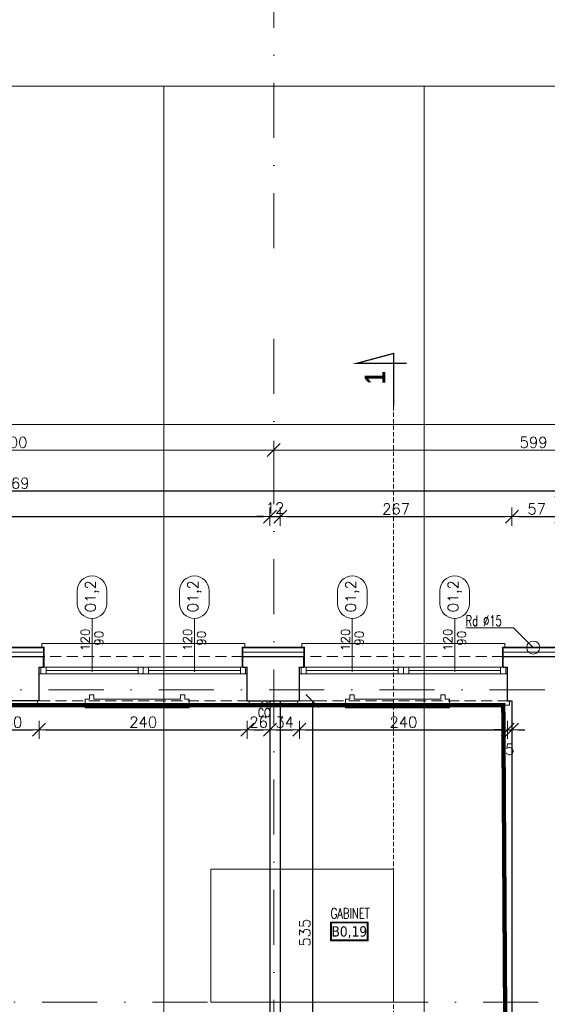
# Model space of a CAD drawing. Header units: millimetres. Extents: x 23192 to 177760, y -399809 to -79279.
# Tile 169 of 256: x 52299 to 52907, y -194342 to -193206. Entities that reach past the tile are written whole.
import ezdxf
from ezdxf.enums import TextEntityAlignment as Align

# ---------------------------------------------------------------- set-up
doc = ezdxf.new("R2010")
doc.units = ezdxf.units.MM
for name, pattern in [('CARKOVANA', [7.5, 5, -2.5]), ('DASHDOT', [25.4, 12.7, -6.35, 0, -6.35]), ('HIDDEN', [9.525, 6.35, -3.175]), ('STRICHLINIE', [0.75, 0.5, -0.25])]:
    doc.linetypes.add(name, pattern=pattern)
doc.layers.get('0').update_dxf_attribs({"lineweight": 0})
for name, color, linetype, lineweight in [('!! 0_ Istn-okna', 6, 'Continuous', 13), ('!! 0_ Istn-sciany', 3, 'Continuous', 30), ('!! 0_ Istn-widok', 1, 'Continuous', 15), ('!! 0_ Opis', 8, 'Continuous', 13), ('!! 0_Istn-armatura', 6, 'Continuous', 9), ('!! 0_Istn-cienka', 4, 'Continuous', 9), ('!! 0_Opis_okna', 8, 'Continuous', 15), ('!! 0_Opis_pom', 9, 'Continuous', 13), ('!! 0_Osie', 1, 'DASHDOT', 13), ('!! 1_ tynk zewn  - nowy', 21, 'Continuous', 20), ('!! 1_PROJ Sciany', 2, 'Continuous', 40), ('!! 2_ remont Ocieplenie', 4, 'ZIGZAG', 5), ('!! wymiary osi', 250, 'Continuous', 9), ('0-osie-liniA', 14, 'DASHDOT', 5)]:
    doc.layers.add(name, color=color, linetype=linetype, lineweight=lineweight)
doc.layers.add('!! 0_Istn-grzejniki', color=7, linetype='Continuous', lineweight=0, plot=False)
doc.layers.add('!! 0_ramki', color=66, linetype='Continuous', lineweight=9, plot=False)
doc.layers.add('!! 1_Wyburzenia', color=252, linetype='CARKOVANA', lineweight=13, true_color=0x696969)
doc.styles.add('ARCHETYP', font='romans.shx', dxfattribs={"height": 15})
doc.styles.add('ARIAL', font='tahoma.ttf')
doc.styles.add('STYLE7', font='ARIALNB.TTF')
doc.styles.add('TXT', font='simplex.shx')
doc.linetypes.add('ZIGZAG', pattern='A,0.00254,-5.08,[131,ltypeshp.shx,S=5.08,R=0,X=-5.08,Y=0],-10.16,[131,ltypeshp.shx,S=5.08,R=180,X=5.08,Y=0],-5.08', length=20.32254)
doc.dimstyles.new('DIM50', dxfattribs={"dimscale": 5, "dimtxt": 2.5, "dimasz": 1.5, "dimexe": 0, "dimexo": 0, "dimgap": 0.5, "dimtad": 1, "dimdec": 4, "dimrnd": 0.5, "dimdsep": 46, "dimtxsty": 'TXT', "dimblk1": 'TICK1', "dimblk2": 'TICK1', "dimsah": 1, "dimcen": 0, "dimse1": 1, "dimse2": 1, "dimclrd": 1, "dimclre": 7, "dimclrt": 9, "dimadec": 0, "dimazin": 0, "dimtfac": 1, "dimtdec": 4, "dimtmove": 2, "dimatfit": 3, "dimldrblk": 'TICK1', "dimfxl": 1, "dimtolj": 1, "dimarcsym": 0})

# ---------------------------------------------------------------- blocks, each defined once
blk = doc.blocks.new('TICK1')
at = {"color": 2}
blk.add_line((-1, -1), (1, 1), dxfattribs=at)
at = {"color": 0}
for p, q in [((0, 0), (-1, 0)), ((0, -1.4), (0, 1.4))]:
    blk.add_line(p, q, dxfattribs=at)
blk = doc.blocks.new('*D3739')
at = {"layer": '!! wymiary osi', "color": 1, "lineweight": -2, "transparency": 16777216}
blk.add_line((48925.2, -193735.9), (54984.2, -193735.9), dxfattribs=at)
at = {"layer": 'DEFPOINTS', "color": 0, "transparency": 16777216}
for p in [(48917.7, -193635.5), (54991.7, -193635.5), (54991.7, -193735.9)]:
    blk.add_point(p, dxfattribs=at)
at = {"layer": '!! wymiary osi', "color": 1, "lineweight": -2, "transparency": 16777216, "xscale": 7.5, "yscale": 7.5, "zscale": 7.5, "rotation": 180}
blk.add_blockref('TICK1', (48917.7, -193735.9), dxfattribs=at)
at = {"layer": '!! wymiary osi', "color": 1, "lineweight": -2, "transparency": 16777216, "xscale": 7.5, "yscale": 7.5, "zscale": 7.5}
blk.add_blockref('TICK1', (54991.7, -193735.9), dxfattribs=at)
at = {"layer": '!! wymiary osi', "color": 9, "transparency": 16777216, "insert": (51954.7, -193727.1), "char_height": 12.5, "attachment_point": 5, "style": 'TXT'}
blk.add_mtext('\\A1;6074', dxfattribs=at)
blk = doc.blocks.new('*D3743')
at = {"layer": '!! wymiary osi', "color": 1, "lineweight": -2, "transparency": 16777216}
blk.add_line((51999.7, -193765.3), (52584.7, -193765.3), dxfattribs=at)
at = {"layer": 'DEFPOINTS', "color": 0, "transparency": 16777216}
for p in [(51992.2, -193765.3), (52592.2, -193765.3), (52592.2, -193765.3)]:
    blk.add_point(p, dxfattribs=at)
at = {"layer": '!! wymiary osi', "color": 1, "lineweight": -2, "transparency": 16777216, "xscale": 7.5, "yscale": 7.5, "zscale": 7.5, "rotation": 180}
blk.add_blockref('TICK1', (51992.2, -193765.3), dxfattribs=at)
at = {"layer": '!! wymiary osi', "color": 1, "lineweight": -2, "transparency": 16777216, "xscale": 7.5, "yscale": 7.5, "zscale": 7.5}
blk.add_blockref('TICK1', (52592.2, -193765.3), dxfattribs=at)
at = {"layer": '!! wymiary osi', "color": 9, "transparency": 16777216, "insert": (52292.2, -193756.5), "char_height": 12.5, "attachment_point": 5, "style": 'TXT'}
blk.add_mtext('\\A1;600', dxfattribs=at)
blk = doc.blocks.new('*D3744')
at = {"layer": '!! wymiary osi', "color": 1, "lineweight": -2, "transparency": 16777216}
blk.add_line((52599.7, -193765.3), (53183.7, -193765.3), dxfattribs=at)
at = {"layer": 'DEFPOINTS', "color": 0, "transparency": 16777216}
for p in [(52592.2, -193765.3), (53191.2, -193765.3), (53191.2, -193765.3)]:
    blk.add_point(p, dxfattribs=at)
at = {"layer": '!! wymiary osi', "color": 1, "lineweight": -2, "transparency": 16777216, "xscale": 7.5, "yscale": 7.5, "zscale": 7.5, "rotation": 180}
blk.add_blockref('TICK1', (52592.2, -193765.3), dxfattribs=at)
at = {"layer": '!! wymiary osi', "color": 1, "lineweight": -2, "transparency": 16777216, "xscale": 7.5, "yscale": 7.5, "zscale": 7.5}
blk.add_blockref('TICK1', (53191.2, -193765.3), dxfattribs=at)
at = {"layer": '!! wymiary osi', "color": 9, "transparency": 16777216, "insert": (52891.7, -193756.5), "char_height": 12.5, "attachment_point": 5, "style": 'TXT'}
blk.add_mtext('\\A1;599', dxfattribs=at)
blk = doc.blocks.new('BLOK OSIE A-B PN')
at = {"layer": '0-osie-liniA', "ltscale": 5}
blk.add_lwpolyline([(52592.2, -182063), (52592.2, -184306.7)], dxfattribs=at)
blk = doc.blocks.new('*D2225')
at = {"layer": '!! wymiary osi', "color": 1, "lineweight": -2, "transparency": 16777216}
blk.add_line((51662.2, -193749.3), (52916.2, -193749.3), dxfattribs=at)
at = {"layer": 'DEFPOINTS', "color": 0, "transparency": 16777216}
for p in [(52923.7, -193749.3), (51654.7, -193904.6), (52923.7, -193904.6)]:
    blk.add_point(p, dxfattribs=at)
at = {"layer": '!! wymiary osi', "color": 1, "lineweight": -2, "transparency": 16777216, "xscale": 7.5, "yscale": 7.5, "zscale": 7.5, "rotation": 180}
blk.add_blockref('TICK1', (51654.7, -193749.3), dxfattribs=at)
at = {"layer": '!! wymiary osi', "color": 1, "lineweight": -2, "transparency": 16777216, "xscale": 7.5, "yscale": 7.5, "zscale": 7.5}
blk.add_blockref('TICK1', (52923.7, -193749.3), dxfattribs=at)
at = {"layer": '!! wymiary osi', "color": 9, "transparency": 16777216, "insert": (52289.2, -193740.6), "char_height": 12.5, "attachment_point": 5, "style": 'TXT'}
blk.add_mtext('\\A1;1269', dxfattribs=at)
blk = doc.blocks.new('*D2244')
at = {"layer": '!! wymiary osi', "color": 1, "lineweight": -2, "transparency": 16777216}
blk.add_line((51711.2, -193779.1), (52580.2, -193779.1), dxfattribs=at)
at = {"layer": 'DEFPOINTS', "color": 0, "transparency": 16777216}
for p in [(52587.7, -193779.1), (52587.7, -194314.1), (51703.7, -194326.6)]:
    blk.add_point(p, dxfattribs=at)
at = {"layer": '!! wymiary osi', "color": 1, "lineweight": -2, "transparency": 16777216, "xscale": 7.5, "yscale": 7.5, "zscale": 7.5, "rotation": 180}
blk.add_blockref('TICK1', (51703.7, -193779.1), dxfattribs=at)
at = {"layer": '!! wymiary osi', "color": 1, "lineweight": -2, "transparency": 16777216, "xscale": 7.5, "yscale": 7.5, "zscale": 7.5}
blk.add_blockref('TICK1', (52587.7, -193779.1), dxfattribs=at)
at = {"layer": '!! wymiary osi', "color": 9, "transparency": 16777216, "insert": (52145.7, -193770.4), "char_height": 12.5, "attachment_point": 5, "style": 'TXT'}
blk.add_mtext('\\A1;884', dxfattribs=at)
blk = doc.blocks.new('*D2245')
at = {"layer": '!! wymiary osi', "color": 1, "lineweight": -2, "transparency": 16777216}
for p, q in [((52580.2, -193779.1), (52572.7, -193779.1)), ((52587.7, -193779.1), (52599.7, -193779.1)), ((52607.2, -193779.1), (52614.7, -193779.1))]:
    blk.add_line(p, q, dxfattribs=at)
at = {"layer": 'DEFPOINTS', "color": 0, "transparency": 16777216}
for p in [(52599.7, -193779.1), (52587.7, -194314.1), (52599.7, -194314.1)]:
    blk.add_point(p, dxfattribs=at)
at = {"layer": '!! wymiary osi', "color": 1, "lineweight": -2, "transparency": 16777216, "xscale": 7.5, "yscale": 7.5, "zscale": 7.5}
blk.add_blockref('TICK1', (52587.7, -193779.1), dxfattribs=at)
at = {"layer": '!! wymiary osi', "color": 1, "lineweight": -2, "transparency": 16777216, "xscale": 7.5, "yscale": 7.5, "zscale": 7.5, "rotation": 180}
blk.add_blockref('TICK1', (52599.7, -193779.1), dxfattribs=at)
at = {"layer": '!! wymiary osi', "color": 9, "transparency": 16777216, "insert": (52593.7, -193769.1), "char_height": 12.5, "attachment_point": 5, "style": 'TXT'}
blk.add_mtext('\\A1;12', dxfattribs=at)
blk = doc.blocks.new('*D2246')
at = {"layer": '!! wymiary osi', "color": 1, "lineweight": -2, "transparency": 16777216}
blk.add_line((52607.2, -193779.1), (52859.2, -193779.1), dxfattribs=at)
at = {"layer": 'DEFPOINTS', "color": 0, "transparency": 16777216}
for p in [(52866.7, -193779.1), (52866.7, -193966.6), (52599.7, -194314.1)]:
    blk.add_point(p, dxfattribs=at)
at = {"layer": '!! wymiary osi', "color": 1, "lineweight": -2, "transparency": 16777216, "xscale": 7.5, "yscale": 7.5, "zscale": 7.5, "rotation": 180}
blk.add_blockref('TICK1', (52599.7, -193779.1), dxfattribs=at)
at = {"layer": '!! wymiary osi', "color": 1, "lineweight": -2, "transparency": 16777216, "xscale": 7.5, "yscale": 7.5, "zscale": 7.5}
blk.add_blockref('TICK1', (52866.7, -193779.1), dxfattribs=at)
at = {"layer": '!! wymiary osi', "color": 9, "transparency": 16777216, "insert": (52733.2, -193770.4), "char_height": 12.5, "attachment_point": 5, "style": 'TXT'}
blk.add_mtext('\\A1;267', dxfattribs=at)
blk = doc.blocks.new('*D2398')
at = {"layer": '!! wymiary osi', "color": 1, "lineweight": -2, "transparency": 16777216}
blk.add_line((52269.2, -194025), (52314.2, -194025), dxfattribs=at)
at = {"layer": 'DEFPOINTS', "color": 0, "transparency": 16777216}
for p in [(52261.7, -193991.6), (52321.7, -193991.6), (52321.7, -194025)]:
    blk.add_point(p, dxfattribs=at)
at = {"layer": '!! wymiary osi', "color": 1, "lineweight": -2, "transparency": 16777216, "xscale": 7.5, "yscale": 7.5, "zscale": 7.5, "rotation": 180}
blk.add_blockref('TICK1', (52261.7, -194025), dxfattribs=at)
at = {"layer": '!! wymiary osi', "color": 1, "lineweight": -2, "transparency": 16777216, "xscale": 7.5, "yscale": 7.5, "zscale": 7.5}
blk.add_blockref('TICK1', (52321.7, -194025), dxfattribs=at)
at = {"layer": '!! wymiary osi', "color": 9, "transparency": 16777216, "insert": (52291.7, -194016.2), "char_height": 12.5, "attachment_point": 5, "style": 'TXT'}
blk.add_mtext('\\A1;60', dxfattribs=at)
blk = doc.blocks.new('*D2399')
at = {"layer": '!! wymiary osi', "color": 1, "lineweight": -2, "transparency": 16777216}
blk.add_line((52329.2, -194025), (52554.2, -194025), dxfattribs=at)
at = {"layer": 'DEFPOINTS', "color": 0, "transparency": 16777216}
for p in [(52321.7, -193991.6), (52561.7, -193991.6), (52561.7, -194025)]:
    blk.add_point(p, dxfattribs=at)
at = {"layer": '!! wymiary osi', "color": 1, "lineweight": -2, "transparency": 16777216, "xscale": 7.5, "yscale": 7.5, "zscale": 7.5, "rotation": 180}
blk.add_blockref('TICK1', (52321.7, -194025), dxfattribs=at)
at = {"layer": '!! wymiary osi', "color": 1, "lineweight": -2, "transparency": 16777216, "xscale": 7.5, "yscale": 7.5, "zscale": 7.5}
blk.add_blockref('TICK1', (52561.7, -194025), dxfattribs=at)
at = {"layer": '!! wymiary osi', "color": 9, "transparency": 16777216, "insert": (52441.7, -194016.2), "char_height": 12.5, "attachment_point": 5, "style": 'TXT'}
blk.add_mtext('\\A1;240', dxfattribs=at)
blk = doc.blocks.new('*D2400')
at = {"layer": '!! wymiary osi', "color": 1, "lineweight": -2, "transparency": 16777216}
blk.add_line((52569.2, -194025), (52580.2, -194025), dxfattribs=at)
at = {"layer": 'DEFPOINTS', "color": 0, "transparency": 16777216}
for p in [(52561.7, -193991.6), (52587.7, -193991.6), (52587.7, -194025)]:
    blk.add_point(p, dxfattribs=at)
at = {"layer": '!! wymiary osi', "color": 1, "lineweight": -2, "transparency": 16777216, "xscale": 7.5, "yscale": 7.5, "zscale": 7.5, "rotation": 180}
blk.add_blockref('TICK1', (52561.7, -194025), dxfattribs=at)
at = {"layer": '!! wymiary osi', "color": 1, "lineweight": -2, "transparency": 16777216, "xscale": 7.5, "yscale": 7.5, "zscale": 7.5}
blk.add_blockref('TICK1', (52587.7, -194025), dxfattribs=at)
at = {"layer": '!! wymiary osi', "color": 9, "transparency": 16777216, "insert": (52574.7, -194016.2), "char_height": 12.5, "attachment_point": 5, "style": 'TXT'}
blk.add_mtext('\\A1;26', dxfattribs=at)
blk = doc.blocks.new('*D2401')
at = {"layer": '!! wymiary osi', "color": 1, "lineweight": -2, "transparency": 16777216}
blk.add_line((52595.2, -194025), (52614.2, -194025), dxfattribs=at)
at = {"layer": 'DEFPOINTS', "color": 0, "transparency": 16777216}
for p in [(52587.7, -193991.6), (52621.7, -193991.6), (52621.7, -194025)]:
    blk.add_point(p, dxfattribs=at)
at = {"layer": '!! wymiary osi', "color": 1, "lineweight": -2, "transparency": 16777216, "xscale": 7.5, "yscale": 7.5, "zscale": 7.5, "rotation": 180}
blk.add_blockref('TICK1', (52587.7, -194025), dxfattribs=at)
at = {"layer": '!! wymiary osi', "color": 1, "lineweight": -2, "transparency": 16777216, "xscale": 7.5, "yscale": 7.5, "zscale": 7.5}
blk.add_blockref('TICK1', (52621.7, -194025), dxfattribs=at)
at = {"layer": '!! wymiary osi', "color": 9, "transparency": 16777216, "insert": (52604.7, -194016.2), "char_height": 12.5, "attachment_point": 5, "style": 'TXT'}
blk.add_mtext('\\A1;34', dxfattribs=at)
blk = doc.blocks.new('*D2402')
at = {"layer": '!! wymiary osi', "color": 1, "lineweight": -2, "transparency": 16777216}
blk.add_line((52629.2, -194025), (52854.2, -194025), dxfattribs=at)
at = {"layer": 'DEFPOINTS', "color": 0, "transparency": 16777216}
for p in [(52621.7, -193991.6), (52861.7, -193991.6), (52861.7, -194025)]:
    blk.add_point(p, dxfattribs=at)
at = {"layer": '!! wymiary osi', "color": 1, "lineweight": -2, "transparency": 16777216, "xscale": 7.5, "yscale": 7.5, "zscale": 7.5, "rotation": 180}
blk.add_blockref('TICK1', (52621.7, -194025), dxfattribs=at)
at = {"layer": '!! wymiary osi', "color": 1, "lineweight": -2, "transparency": 16777216, "xscale": 7.5, "yscale": 7.5, "zscale": 7.5}
blk.add_blockref('TICK1', (52861.7, -194025), dxfattribs=at)
at = {"layer": '!! wymiary osi', "color": 9, "transparency": 16777216, "insert": (52741.7, -194016.2), "char_height": 12.5, "attachment_point": 5, "style": 'TXT'}
blk.add_mtext('\\A1;240', dxfattribs=at)
blk = doc.blocks.new('*D2403')
at = {"layer": '!! wymiary osi', "color": 1, "lineweight": -2, "transparency": 16777216}
for p, q in [((52854.2, -194025), (52846.7, -194025)), ((52861.7, -194025), (52866.7, -194025)), ((52874.2, -194025), (52881.7, -194025))]:
    blk.add_line(p, q, dxfattribs=at)
at = {"layer": 'DEFPOINTS', "color": 0, "transparency": 16777216}
for p in [(52861.7, -193991.6), (52866.7, -193991.6), (52866.7, -194025)]:
    blk.add_point(p, dxfattribs=at)
at = {"layer": '!! wymiary osi', "color": 1, "lineweight": -2, "transparency": 16777216, "xscale": 7.5, "yscale": 7.5, "zscale": 7.5}
blk.add_blockref('TICK1', (52861.7, -194025), dxfattribs=at)
at = {"layer": '!! wymiary osi', "color": 1, "lineweight": -2, "transparency": 16777216, "xscale": 7.5, "yscale": 7.5, "zscale": 7.5, "rotation": 180}
blk.add_blockref('TICK1', (52866.7, -194025), dxfattribs=at)
at = {"layer": '!! wymiary osi', "color": 9, "transparency": 16777216, "insert": (52864.2, -194047.5), "char_height": 12.5, "attachment_point": 5, "style": 'TXT'}
blk.add_mtext('\\A1;5', dxfattribs=at)
blk = doc.blocks.new('*D2423')
at = {"layer": '!! wymiary osi', "color": 1, "lineweight": -2, "transparency": 16777216}
blk.add_line((52636.8, -193999.1), (52636.8, -194519.1), dxfattribs=at)
at = {"layer": 'DEFPOINTS', "color": 0, "transparency": 16777216}
for p in [(52599.7, -193991.6), (52599.7, -194526.6), (52636.8, -194526.6)]:
    blk.add_point(p, dxfattribs=at)
at = {"layer": '!! wymiary osi', "color": 1, "lineweight": -2, "transparency": 16777216, "xscale": 7.5, "yscale": 7.5, "zscale": 7.5}
for p, rotation in [((52636.8, -193991.6), 90), ((52636.8, -194526.6), 270)]:
    blk.add_blockref('TICK1', p, dxfattribs=dict(at, rotation=rotation))
at = {"layer": '!! wymiary osi', "color": 9, "transparency": 16777216, "insert": (52628, -194259.1), "char_height": 12.5, "attachment_point": 5, "rotation": 90, "style": 'TXT'}
blk.add_mtext('\\A1;535', dxfattribs=at)
blk = doc.blocks.new('*D2608')
at = {"layer": '!! wymiary osi', "color": 1, "lineweight": -2, "transparency": 16777216}
blk.add_line((52874.2, -193779.1), (52916.2, -193779.1), dxfattribs=at)
at = {"layer": 'DEFPOINTS', "color": 0, "transparency": 16777216}
for p in [(52923.7, -193779.1), (52923.7, -193915.6), (52866.7, -193966.6)]:
    blk.add_point(p, dxfattribs=at)
at = {"layer": '!! wymiary osi', "color": 1, "lineweight": -2, "transparency": 16777216, "xscale": 7.5, "yscale": 7.5, "zscale": 7.5, "rotation": 180}
blk.add_blockref('TICK1', (52866.7, -193779.1), dxfattribs=at)
at = {"layer": '!! wymiary osi', "color": 1, "lineweight": -2, "transparency": 16777216, "xscale": 7.5, "yscale": 7.5, "zscale": 7.5}
blk.add_blockref('TICK1', (52923.7, -193779.1), dxfattribs=at)
at = {"layer": '!! wymiary osi', "color": 9, "transparency": 16777216, "insert": (52895.2, -193770.4), "char_height": 12.5, "attachment_point": 5, "style": 'TXT'}
blk.add_mtext('\\A1;57', dxfattribs=at)
blk = doc.blocks.new('oznaczenie przekroi')
at = {"layer": '!! 0_ Opis', "color": 2, "const_width": 1.44}
blk.add_lwpolyline([(88789.9, -193651.7), (88789.9, -193590.9), (88747.9, -193602.2), (88805.1, -193602.2)], dxfattribs=at)
blk.add_lwpolyline([(88789.9, -193651.7), (88789.9, -193590.9), (88747.9, -193602.2), (88805.1, -193602.2)], dxfattribs=at)
at = {"layer": '!! 1_Wyburzenia'}
blk.add_lwpolyline([(88789.9, -193651.7), (88789.9, -199799.7)], dxfattribs=at)
at = {"layer": '!! 0_ Opis', "color": 9, "style": 'STYLE7', "text_generation_flag": 6, "width": 0.95}
blk.add_text('1', height=24, rotation=270, dxfattribs=at).set_placement((88780.5, -193626.1))
blk = doc.blocks.new('1_ok-opis')
blk.add_line((0, 111.6), (0, 50))
for points in [[(-17, 128.6), (-17, 143.6)], [(17, 128.6), (17, 143.6)]]:
    blk.add_lwpolyline(points)
for centre, start, end in [((0, 143.6), 0, 180), ((0, 128.6), 180, 0)]:
    blk.add_arc(centre, 17, start, end)
at = {"style": 'ARCHETYP'}
for tag, height, rotation, p in [('NR', 12, 90, (0, 136.9)), ('NR', 12, 270, (0, 136.9)), ('SZEROKOŚĆ', 10, 90, (-8, 78.3)), ('WYSOKOŚĆ', 10, 270, (-8, 78.3)), ('WYSOKOŚĆ', 10, 90, (8, 78.3)), ('SZEROKOŚĆ', 10, 270, (8, 78.3))]:
    blk.add_attdef(tag, text='', height=height, rotation=rotation, dxfattribs=at).set_placement(p, align=Align.MIDDLE)
blk = doc.blocks.new('BLOK OSI')
at = {"layer": '0-osie-liniA', "ltscale": 5}
for points in [[(52592.21142, -193637.0088), (52592.21142, -199860.81919)], [(51570.03302, -194041.7797), (53810.60983, -194041.7797)], [(48639.33021, -194402.0883), (55424.2848, -194402.0883)]]:
    blk.add_lwpolyline(points, dxfattribs=at)
at = {"layer": '!! wymiary osi'}
dim = blk.add_aligned_dim(p1=(48917.71142, -193635.47368), p2=(54991.71142, -193635.47368), distance=-100.4179, dimstyle='DIM50', dxfattribs=at)
dim.commit()
dim.dimension.update_dxf_attribs({"geometry": '*D3739', "text_midpoint": (51954.71142, -193727.14158)})
for base, p1, p2, picture, middle in [((52592.21142, -193765.29711), (51992.21142, -193765.29711), (52592.21142, -193765.29711), '*D3743', (52292.21142, -193756.54711)), ((53191.21142, -193765.29711), (52592.21142, -193765.29711), (53191.21142, -193765.29711), '*D3744', (52891.71142, -193756.54711))]:
    dim = blk.add_linear_dim(base=base, p1=p1, p2=p2, dimstyle='DIM50', dxfattribs=at)
    dim.commit()
    dim.dimension.update_dxf_attribs({"geometry": picture, "text_midpoint": middle})

msp = doc.modelspace()

# ---------------------------------------------------------------- linework, layer by layer
at = {"layer": '!! 0_ Istn-okna'}
for points in [[(52321.71142, -193952.5883), (52561.71142, -193952.5883)], [(52329.71142, -193956.5883), (52435.71142, -193956.5883)], [(52447.71142, -193956.5883), (52553.71142, -193956.5883)], [(52621.71142, -193952.5883), (52861.71142, -193952.5883)], [(52629.71142, -193956.5883), (52735.71142, -193956.5883)], [(52747.71142, -193956.5883), (52853.71142, -193956.5883)], [(52321.71142, -193960.5883), (52561.71142, -193960.5883)], [(52621.71142, -193960.5883), (52861.71142, -193960.5883)]]:
    msp.add_lwpolyline(points, dxfattribs=at)
for points in [[(52323.71142, -193952.5883), (52329.71142, -193952.5883), (52329.71142, -193960.5883), (52323.71142, -193960.5883)], [(52435.71142, -193952.5883), (52441.71142, -193952.5883), (52441.71142, -193960.5883), (52435.71142, -193960.5883)], [(52441.71142, -193952.5883), (52447.71142, -193952.5883), (52447.71142, -193960.5883), (52441.71142, -193960.5883)], [(52553.71142, -193952.5883), (52559.71142, -193952.5883), (52559.71142, -193960.5883), (52553.71142, -193960.5883)], [(52623.71142, -193952.5883), (52629.71142, -193952.5883), (52629.71142, -193960.5883), (52623.71142, -193960.5883)], [(52735.71142, -193952.5883), (52741.71142, -193952.5883), (52741.71142, -193960.5883), (52735.71142, -193960.5883)], [(52741.71142, -193952.5883), (52747.71142, -193952.5883), (52747.71142, -193960.5883), (52741.71142, -193960.5883)], [(52853.71142, -193952.5883), (52859.71142, -193952.5883), (52859.71142, -193960.5883), (52853.71142, -193960.5883)]]:
    msp.add_lwpolyline(points, close=True, dxfattribs=at)
at = {"layer": '!! 0_ Istn-sciany'}
for points in [[(52256.71142, -193940.5883), (52326.71142, -193940.5883)], [(52326.71142, -193952.5883), (52326.71142, -193940.5883)], [(52326.71142, -193952.5883), (52326.71142, -193940.5883)], [(52556.71142, -193940.5883), (52626.71142, -193940.5883)], [(52556.71142, -193952.5883), (52556.71142, -193940.5883)], [(52556.71142, -193952.5883), (52556.71142, -193940.5883)], [(52626.71142, -193952.5883), (52626.71142, -193940.5883)], [(52626.71142, -193952.5883), (52626.71142, -193940.5883)], [(52856.71142, -193940.5883), (52923.71142, -193940.5883)], [(52856.71142, -193952.5883), (52856.71142, -193940.5883)], [(52856.71142, -193952.5883), (52856.71142, -193940.5883)], [(52321.71142, -193952.5883), (52326.71142, -193952.5883)], [(52321.71142, -193991.5883), (52321.71142, -193952.5883)], [(52556.71142, -193952.5883), (52561.71142, -193952.5883)], [(52561.71142, -193991.5883), (52561.71142, -193952.5883)], [(52621.71142, -193952.5883), (52626.71142, -193952.5883)], [(52621.71142, -193991.5883), (52621.71142, -193952.5883)], [(52856.71142, -193952.5883), (52861.71142, -193952.5883)], [(52861.71142, -193991.5883), (52861.71142, -193952.5883)], [(52321.71142, -193991.5883), (52261.71142, -193991.5883)], [(52561.71142, -193991.5883), (52621.71142, -193991.5883)], [(52587.71142, -193991.5883), (52587.71142, -194526.5883)], [(52599.71142, -193991.5883), (52599.71142, -194526.5883)], [(52861.71142, -193991.5883), (52866.71142, -193991.5883)], [(52866.71142, -193991.5883), (52866.71142, -194351.5883)]]:
    msp.add_lwpolyline(points, dxfattribs=at)
at = {"layer": '!! 0_ Istn-widok'}
for points in [[(52558.71142, -193925.5883), (52324.71142, -193925.5883)], [(52324.71142, -193930.5883), (52324.71142, -193925.5883)], [(52558.71142, -193930.5883), (52558.71142, -193925.5883)], [(52858.71142, -193925.5883), (52624.71142, -193925.5883)], [(52624.71142, -193930.5883), (52624.71142, -193925.5883)], [(52858.71142, -193930.5883), (52858.71142, -193925.5883)], [(52319.71142, -193991.5883), (52319.71142, -193996.5883)], [(52563.71142, -193991.5883), (52563.71142, -193996.5883)], [(52587.71142, -193991.5883), (52599.71142, -193991.5883)], [(52619.71142, -193991.5883), (52619.71142, -193996.5883)], [(52863.71142, -193991.5883), (52863.71142, -193996.5883)], [(52319.71142, -193996.5883), (52563.71142, -193996.5883)], [(52619.71142, -193996.5883), (52863.71142, -193996.5883)]]:
    msp.add_lwpolyline(points, dxfattribs=at)
msp.add_circle((52891.21802, -193930.0883), 7.5, dxfattribs=at)
at = {"layer": '!! 0_ Opis'}
for points in [[(52868.58082, -193907.4511), (52813.69548, -193907.4511)], [(52868.58082, -193907.4511), (52891.21802, -193930.0883)]]:
    msp.add_lwpolyline(points, dxfattribs=at)
at = {"layer": '!! 0_Istn-armatura'}
for centre in [(52578.71142, -193995.5883), (52584.71142, -193995.5883)]:
    msp.add_circle(centre, 2, dxfattribs=at)
at = {"layer": '!! 0_Istn-cienka', "linetype": 'HIDDEN', "ltscale": 2}
for points in [[(52556.71142, -193940.5883), (52326.71142, -193940.5883)], [(52856.71142, -193940.5883), (52626.71142, -193940.5883)], [(52321.71142, -193991.5883), (52561.71142, -193991.5883)], [(52621.71142, -193991.5883), (52861.71142, -193991.5883)]]:
    msp.add_lwpolyline(points, dxfattribs=at)
at = {"layer": '!! 0_Istn-grzejniki'}
for points in [[(52489.71142, -193984.5883), (52489.71142, -193989.5883), (52494.71142, -193989.5883), (52494.71142, -193999.5883), (52374.71142, -193999.5883), (52374.71142, -193989.5883), (52379.71142, -193989.5883), (52379.71142, -193984.5883), (52384.71142, -193984.5883), (52384.71142, -193989.5883), (52484.71142, -193989.5883), (52484.71142, -193984.5883)], [(52789.71142, -193984.5883), (52789.71142, -193989.5883), (52794.71142, -193989.5883), (52794.71142, -193999.5883), (52674.71142, -193999.5883), (52674.71142, -193989.5883), (52679.71142, -193989.5883), (52679.71142, -193984.5883), (52684.71142, -193984.5883), (52684.71142, -193989.5883), (52784.71142, -193989.5883), (52784.71142, -193984.5883)]]:
    msp.add_lwpolyline(points, close=True, dxfattribs=at)
at = {"layer": '!! 0_Opis_pom', "ltscale": 0.7}
for points in [[(52657.4494, -194268.43204), (52700.9694, -194268.43204), (52700.9694, -194246.67204), (52657.4494, -194246.67204)], [(52658.5374, -194267.34404), (52699.8814, -194267.34404), (52699.8814, -194247.76004), (52658.5374, -194247.76004)]]:
    msp.add_lwpolyline(points, close=True, dxfattribs=at)
at = {"layer": '!! 0_ramki'}
for points in [[(48565.42916, -193282.57641), (52765.42916, -193282.57641), (52765.42916, -196252.57641), (48565.42916, -196252.57641)], [(52465.42916, -193282.57641), (56665.42916, -193282.57641), (56665.42916, -196252.57641), (52465.42916, -196252.57641)], [(52519.78298, -194185.54833), (52730.37796, -194185.54833), (52730.37796, -194339.0883), (52519.78298, -194339.0883)]]:
    msp.add_lwpolyline(points, close=True, dxfattribs=at)
at = {"layer": '!! 1_ tynk zewn  - nowy'}
for points in [[(52327.71142, -193929.5883), (52255.71142, -193929.5883)], [(52327.71142, -193930.5883), (52255.71142, -193930.5883)], [(52326.71142, -193940.5883), (52326.71142, -193929.5883)], [(52327.71142, -193952.5883), (52327.71142, -193929.5883)], [(52555.71142, -193952.5883), (52555.71142, -193929.5883)], [(52627.71142, -193929.5883), (52555.71142, -193929.5883)], [(52627.71142, -193930.5883), (52555.71142, -193930.5883)], [(52556.71142, -193940.5883), (52556.71142, -193929.5883)], [(52626.71142, -193940.5883), (52626.71142, -193929.5883)], [(52627.71142, -193952.5883), (52627.71142, -193929.5883)], [(52923.71142, -193929.5883), (52855.71142, -193929.5883)], [(52855.71142, -193952.5883), (52855.71142, -193929.5883)], [(52923.71142, -193930.5883), (52855.71142, -193930.5883)], [(52856.71142, -193940.5883), (52856.71142, -193929.5883)]]:
    msp.add_lwpolyline(points, dxfattribs=at)
at = {"layer": '!! 1_PROJ Sciany', "color": 92, "linetype": 'STRICHLINIE', "ltscale": 25, "true_color": 0x00c200, "const_width": 5}
msp.add_lwpolyline([(52004.71142, -195582.5883), (53173.71142, -195582.5883), (53173.71142, -195567.04591), (54961.71142, -195569.58121), (54961.71142, -194921.5883), (54974.71142, -194921.5883), (54974.71142, -194356.5883), (54755.71142, -194356.5883), (54755.71142, -194956.5883), (53237.71142, -194956.5883), (53237.71142, -194656.5883), (52860.74164, -194656.5883), (52856.74164, -193996.5883), (51721.71142, -193996.5883), (51721.71142, -194956.5883), (51366.71142, -194956.5883), (51366.71142, -195088.5883), (51108.71142, -195088.5883), (51108.71142, -195582.5883)], close=True, dxfattribs=at)
at = {"layer": '!! 2_ remont Ocieplenie', "linetype": 'ZIGZAG', "ltscale": 0.75}
for points in [[(52326.71142, -193935.5883), (52256.71142, -193935.5883)], [(52626.71142, -193935.5883), (52556.71142, -193935.5883)], [(52923.71142, -193935.5883), (52856.71142, -193935.5883)]]:
    msp.add_lwpolyline(points, dxfattribs=at)

# ---------------------------------------------------------------- block references
at = {"layer": '!! 0_Opis_okna'}
ref = msp.add_blockref('1_ok-opis', (52382.71142, -194008.11446), dxfattribs=at)
ref.add_attrib('WYSOKOŚĆ', '90', dxfattribs={"layer": '0', "height": 10, "rotation": 90, "style": 'ARCHETYP'}).set_placement((52390.71142, -193919.39405), align=Align.MIDDLE)
ref.add_attrib('SZEROKOŚĆ', '120', dxfattribs={"layer": '0', "height": 10, "rotation": 90, "style": 'ARCHETYP'}).set_placement((52374.71142, -193921.16751), align=Align.MIDDLE)
ref.add_attrib('NR', 'O1,2', dxfattribs={"layer": '0', "height": 12, "rotation": 90, "style": 'ARCHETYP'}).set_placement((52382.71142, -193871.21302), align=Align.MIDDLE)
ref = msp.add_blockref('1_ok-opis', (52500.71142, -194008.11446), dxfattribs=at)
ref.add_attrib('WYSOKOŚĆ', '90', dxfattribs={"layer": '0', "height": 10, "rotation": 90, "style": 'ARCHETYP'}).set_placement((52508.71142, -193919.39405), align=Align.MIDDLE)
ref.add_attrib('SZEROKOŚĆ', '120', dxfattribs={"layer": '0', "height": 10, "rotation": 90, "style": 'ARCHETYP'}).set_placement((52492.71142, -193921.16751), align=Align.MIDDLE)
ref.add_attrib('NR', 'O1,2', dxfattribs={"layer": '0', "height": 12, "rotation": 90, "style": 'ARCHETYP'}).set_placement((52500.71142, -193871.21302), align=Align.MIDDLE)
ref = msp.add_blockref('1_ok-opis', (52682.71142, -194008.11446), dxfattribs=at)
ref.add_attrib('WYSOKOŚĆ', '90', dxfattribs={"layer": '0', "height": 10, "rotation": 90, "style": 'ARCHETYP'}).set_placement((52690.71142, -193919.39405), align=Align.MIDDLE)
ref.add_attrib('SZEROKOŚĆ', '120', dxfattribs={"layer": '0', "height": 10, "rotation": 90, "style": 'ARCHETYP'}).set_placement((52674.71142, -193921.16751), align=Align.MIDDLE)
ref.add_attrib('NR', 'O1,2', dxfattribs={"layer": '0', "height": 12, "rotation": 90, "style": 'ARCHETYP'}).set_placement((52682.71142, -193871.21302), align=Align.MIDDLE)
ref = msp.add_blockref('1_ok-opis', (52800.71142, -194008.11446), dxfattribs=at)
ref.add_attrib('WYSOKOŚĆ', '90', dxfattribs={"layer": '0', "height": 10, "rotation": 90, "style": 'ARCHETYP'}).set_placement((52808.71142, -193919.39405), align=Align.MIDDLE)
ref.add_attrib('SZEROKOŚĆ', '120', dxfattribs={"layer": '0', "height": 10, "rotation": 90, "style": 'ARCHETYP'}).set_placement((52792.71142, -193921.16751), align=Align.MIDDLE)
ref.add_attrib('NR', 'O1,2', dxfattribs={"layer": '0', "height": 12, "rotation": 90, "style": 'ARCHETYP'}).set_placement((52800.71142, -193871.21302), align=Align.MIDDLE)
at = {"layer": '!! 0_Osie'}
msp.add_blockref('BLOK OSIE A-B PN', (0, -9182.23287), dxfattribs=at)
at = {"layer": '!! 1_Wyburzenia'}
msp.add_blockref('oznaczenie przekroi', (-36059.54271, 0), dxfattribs=at)
at = {"layer": '!! wymiary osi'}
msp.add_blockref('BLOK OSI', (0, 63), dxfattribs=at)

# ---------------------------------------------------------------- texts
at = {"layer": '!! 0_ Opis', "style": 'ARCHETYP', "width": 0.7}
msp.add_text('Rd %%C15', height=12, rotation=359.99999996, dxfattribs=at).set_placement((52813.33517, -193905.27771))
at = {"layer": '!! 0_Istn-armatura', "style": 'ARCHETYP', "width": 0.8}
msp.add_text('CO', height=10, rotation=0.00000004, dxfattribs=at).set_placement((52573.82958, -194010.22337))
at = {"layer": '!! 0_Opis_pom', "ltscale": 0.7, "style": 'TXT', "width": 0.7}
msp.add_text('GABINET', height=12, dxfattribs=at).set_placement((52680.32454, -194242.62572), align=Align.CENTER)
at = {"layer": '!! 0_Opis_pom', "ltscale": 0.7, "style": 'ARIAL'}
msp.add_attdef('B0,19', text='', height=11.968, dxfattribs=at).set_placement((52679.2094, -194257.55204), align=Align.MIDDLE_CENTER)

# ---------------------------------------------------------------- dimensions: what is measured, and where the dimension line sits
at = {"layer": '!! wymiary osi'}
for base, p1, p2, picture, middle in [((52923.71142, -193749.32362), (51654.71142, -193904.5883), (52923.71142, -193904.5883), '*D2225', (52289.21142, -193740.57362)), ((52587.71142, -193779.12584), (51703.71142, -194326.5883), (52587.71142, -194314.0883), '*D2244', (52145.71142, -193770.37584)), ((52599.71142, -193779.12584), (52587.71142, -194314.0883), (52599.71142, -194314.0883), '*D2245', (52593.71142, -193769.12584)), ((52866.71142, -193779.12584), (52599.71142, -194314.0883), (52866.71142, -193966.5883), '*D2246', (52733.21142, -193770.37584)), ((52923.71142, -193779.12584), (52866.71142, -193966.5883), (52923.71142, -193915.5883), '*D2608', (52895.21142, -193770.37584)), ((52321.71142, -194024.98081), (52261.71142, -193991.5883), (52321.71142, -193991.5883), '*D2398', (52291.71142, -194016.23081)), ((52561.71142, -194024.98081), (52321.71142, -193991.5883), (52561.71142, -193991.5883), '*D2399', (52441.71142, -194016.23081)), ((52587.71142, -194024.98081), (52561.71142, -193991.5883), (52587.71142, -193991.5883), '*D2400', (52574.71142, -194016.23081)), ((52621.71142, -194024.98081), (52587.71142, -193991.5883), (52621.71142, -193991.5883), '*D2401', (52604.71142, -194016.23081)), ((52861.71142, -194024.98081), (52621.71142, -193991.5883), (52861.71142, -193991.5883), '*D2402', (52741.71142, -194016.23081)), ((52866.71142, -194024.98081), (52861.71142, -193991.5883), (52866.71142, -193991.5883), '*D2403', (52864.21142, -194047.48081))]:
    dim = msp.add_linear_dim(base=base, p1=p1, p2=p2, dimstyle='DIM50', dxfattribs=at)
    dim.commit()
    dim.dimension.update_dxf_attribs({"geometry": picture, "text_midpoint": middle})
dim = msp.add_linear_dim(base=(52636.75858, -194526.5883), p1=(52599.71142, -193991.5883), p2=(52599.71142, -194526.5883), angle=90, dimstyle='DIM50', dxfattribs=at)
dim.commit()
dim.dimension.update_dxf_attribs({"geometry": '*D2423', "text_midpoint": (52628.00858, -194259.0883)})

doc.saveas('drawing.dxf')
